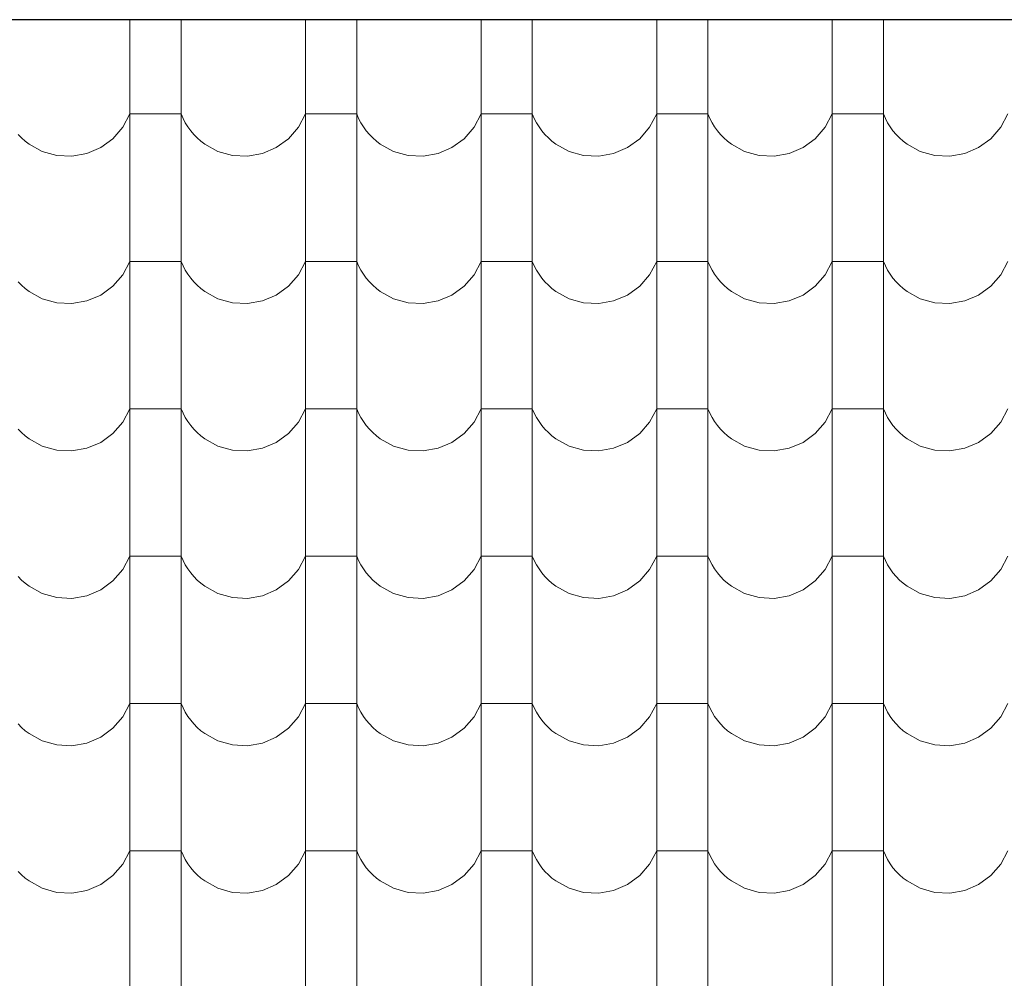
# Model space of a CAD drawing. Header units: millimetres. Extents: x -29624 to 9939, y -6894 to 6495.
# Tile 96 of 243: x -7378 to -7192, y -5248 to -5067. Entities that reach past the tile are written whole.
import ezdxf

# ---------------------------------------------------------------- set-up
doc = ezdxf.new("R2010")
doc.units = ezdxf.units.MM
doc.header["$MEASUREMENT"] = 0
doc.layers.add('810-G Ogólne', color=7, linetype='Continuous')
doc.layers.add('990-D Import IFC', color=7, linetype='Continuous')

# ---------------------------------------------------------------- blocks, each defined once
blk = doc.blocks.new('*X1830', base_point=(515069.4, 47309.9))
at = {"layer": '990-D Import IFC', "color": 251, "linetype": 'Continuous', "lineweight": 13, "true_color": 0x6a6a6a}
for p, q in [((527231.4, -38491), (527231.4, -38560.1)), ((527327.5, -38491), (527327.5, -38560.1)), ((527561.4, -38491), (527561.4, -38560.1)), ((527657.5, -38491), (527657.5, -38560.1)), ((527891.4, -38491), (527891.4, -38560.1)), ((527987.5, -38491), (527987.5, -38560.1)), ((528221.4, -38491), (528221.4, -38560.1)), ((528317.5, -38491), (528317.5, -38560.1)), ((528551.4, -38491), (528551.4, -38560.1)), ((528647.5, -38491), (528647.5, -38560.1)), ((527231.4, -38560.1), (527231.4, -38837.1)), ((527327.5, -38560.1), (527327.5, -38837.1)), ((527561.4, -38560.1), (527561.4, -38837.1)), ((527657.5, -38560.1), (527657.5, -38837.1)), ((527891.4, -38560.1), (527891.4, -38837.1)), ((527987.5, -38560.1), (527987.5, -38837.1)), ((528221.4, -38560.1), (528221.4, -38837.1)), ((528317.5, -38560.1), (528317.5, -38837.1)), ((528551.4, -38560.1), (528551.4, -38837.1)), ((528647.5, -38560.1), (528647.5, -38837.1)), ((527218.1, -38693.2), (527231.4, -38668.2)), ((527279.4, -38668.2), (527231.4, -38668.2)), ((527327.5, -38668.2), (527279.4, -38668.2)), ((527327.5, -38668.2), (527331.1, -38676.5)), ((527548.1, -38693.2), (527561.4, -38668.2)), ((527609.4, -38668.2), (527561.4, -38668.2)), ((527657.5, -38668.2), (527609.4, -38668.2)), ((527657.5, -38668.2), (527661.1, -38676.5)), ((527878.1, -38693.2), (527891.4, -38668.2)), ((527939.4, -38668.2), (527891.4, -38668.2)), ((527987.5, -38668.2), (527939.4, -38668.2)), ((527987.5, -38668.2), (527991.1, -38676.5)), ((528208.1, -38693.2), (528221.4, -38668.2)), ((528269.4, -38668.2), (528221.4, -38668.2)), ((528317.5, -38668.2), (528269.4, -38668.2)), ((528317.5, -38668.2), (528321.1, -38676.5)), ((528538.1, -38693.2), (528551.4, -38668.2)), ((528599.4, -38668.2), (528551.4, -38668.2)), ((528647.5, -38668.2), (528599.4, -38668.2)), ((528647.5, -38668.2), (528651.1, -38676.5)), ((528868.1, -38693.2), (528881.4, -38668.2)), ((527199.4, -38714.7), (527218.1, -38693.2)), ((527331.1, -38676.5), (527335.4, -38684.6)), ((527335.4, -38684.6), (527340.2, -38692.3)), ((527340.2, -38692.3), (527345.5, -38699.7)), ((527529.4, -38714.7), (527548.1, -38693.2)), ((527661.1, -38676.5), (527665.4, -38684.6)), ((527665.4, -38684.6), (527670.2, -38692.3)), ((527670.2, -38692.3), (527675.5, -38699.7)), ((527859.4, -38714.7), (527878.1, -38693.2)), ((527991.1, -38676.5), (527995.4, -38684.6)), ((527995.4, -38684.6), (528000.2, -38692.3)), ((528000.2, -38692.3), (528005.5, -38699.7)), ((528189.4, -38714.7), (528208.1, -38693.2)), ((528321.1, -38676.5), (528325.4, -38684.6)), ((528325.4, -38684.6), (528330.2, -38692.3)), ((528330.2, -38692.3), (528335.5, -38699.7)), ((528519.4, -38714.7), (528538.1, -38693.2)), ((528651.1, -38676.5), (528655.4, -38684.6)), ((528655.4, -38684.6), (528660.2, -38692.3)), ((528660.2, -38692.3), (528665.5, -38699.7)), ((528849.4, -38714.7), (528868.1, -38693.2)), ((527021.4, -38706.6), (527027.8, -38713.1)), ((527027.8, -38713.1), (527034.6, -38719.2)), ((527345.5, -38699.7), (527351.4, -38706.6)), ((527351.4, -38706.6), (527357.8, -38713.1)), ((527357.8, -38713.1), (527364.6, -38719.2)), ((527675.5, -38699.7), (527681.4, -38706.6)), ((527681.4, -38706.6), (527687.8, -38713.1)), ((527687.8, -38713.1), (527694.6, -38719.2)), ((528005.5, -38699.7), (528011.4, -38706.6)), ((528011.4, -38706.6), (528017.8, -38713.1)), ((528017.8, -38713.1), (528024.6, -38719.2)), ((528335.5, -38699.7), (528341.4, -38706.6)), ((528341.4, -38706.6), (528347.8, -38713.1)), ((528347.8, -38713.1), (528354.6, -38719.2)), ((528665.5, -38699.7), (528671.4, -38706.6)), ((528671.4, -38706.6), (528677.8, -38713.1)), ((528677.8, -38713.1), (528684.6, -38719.2)), ((527034.6, -38719.2), (527041.9, -38724.7)), ((527041.9, -38724.7), (527066.7, -38738.4)), ((527150.4, -38742.5), (527176.5, -38731.4)), ((527176.5, -38731.4), (527199.4, -38714.7)), ((527364.6, -38719.2), (527371.9, -38724.7)), ((527371.9, -38724.7), (527396.7, -38738.4)), ((527480.4, -38742.5), (527506.5, -38731.4)), ((527506.5, -38731.4), (527529.4, -38714.7)), ((527694.6, -38719.2), (527701.9, -38724.7)), ((527701.9, -38724.7), (527726.7, -38738.4)), ((527810.4, -38742.5), (527836.5, -38731.4)), ((527836.5, -38731.4), (527859.4, -38714.7)), ((528024.6, -38719.2), (528031.9, -38724.7)), ((528031.9, -38724.7), (528056.7, -38738.4)), ((528140.4, -38742.5), (528166.5, -38731.4)), ((528166.5, -38731.4), (528189.4, -38714.7)), ((528354.6, -38719.2), (528361.9, -38724.7)), ((528361.9, -38724.7), (528386.7, -38738.4)), ((528470.4, -38742.5), (528496.5, -38731.4)), ((528496.5, -38731.4), (528519.4, -38714.7)), ((528684.6, -38719.2), (528691.9, -38724.7)), ((528691.9, -38724.7), (528716.7, -38738.4)), ((528800.4, -38742.5), (528826.5, -38731.4)), ((528826.5, -38731.4), (528849.4, -38714.7)), ((527066.7, -38738.4), (527094.1, -38746.1)), ((527094.1, -38746.1), (527122.4, -38747.5)), ((527122.4, -38747.5), (527150.4, -38742.5)), ((527396.7, -38738.4), (527424.1, -38746.1)), ((527424.1, -38746.1), (527452.4, -38747.5)), ((527452.4, -38747.5), (527480.4, -38742.5)), ((527726.7, -38738.4), (527754.1, -38746.1)), ((527754.1, -38746.1), (527782.4, -38747.5)), ((527782.4, -38747.5), (527810.4, -38742.5)), ((528056.7, -38738.4), (528084.1, -38746.1)), ((528084.1, -38746.1), (528112.4, -38747.5)), ((528112.4, -38747.5), (528140.4, -38742.5)), ((528386.7, -38738.4), (528414.1, -38746.1)), ((528414.1, -38746.1), (528442.4, -38747.5)), ((528442.4, -38747.5), (528470.4, -38742.5)), ((528716.7, -38738.4), (528744.1, -38746.1)), ((528744.1, -38746.1), (528772.4, -38747.5)), ((528772.4, -38747.5), (528800.4, -38742.5)), ((527231.4, -38837.1), (527231.4, -39114.1)), ((527327.5, -38837.1), (527327.5, -39114.1)), ((527561.4, -38837.1), (527561.4, -39114.1)), ((527657.5, -38837.1), (527657.5, -39114.1)), ((527891.4, -38837.1), (527891.4, -39114.1)), ((527987.5, -38837.1), (527987.5, -39114.1)), ((528221.4, -38837.1), (528221.4, -39114.1)), ((528317.5, -38837.1), (528317.5, -39114.1)), ((528551.4, -38837.1), (528551.4, -39114.1)), ((528647.5, -38837.1), (528647.5, -39114.1)), ((527218.1, -38970.2), (527231.4, -38945.2)), ((527279.4, -38945.2), (527231.4, -38945.2)), ((527327.5, -38945.2), (527279.4, -38945.2)), ((527327.5, -38945.2), (527331.1, -38953.5)), ((527331.1, -38953.5), (527335.4, -38961.6)), ((527548.1, -38970.2), (527561.4, -38945.2)), ((527609.4, -38945.2), (527561.4, -38945.2)), ((527657.5, -38945.2), (527609.4, -38945.2)), ((527657.5, -38945.2), (527661.1, -38953.5)), ((527661.1, -38953.5), (527665.4, -38961.6)), ((527878.1, -38970.2), (527891.4, -38945.2)), ((527939.4, -38945.2), (527891.4, -38945.2)), ((527987.5, -38945.2), (527939.4, -38945.2)), ((527987.5, -38945.2), (527991.1, -38953.5)), ((527991.1, -38953.5), (527995.4, -38961.6)), ((528208.1, -38970.2), (528221.4, -38945.2)), ((528269.4, -38945.2), (528221.4, -38945.2)), ((528317.5, -38945.2), (528269.4, -38945.2)), ((528317.5, -38945.2), (528321.1, -38953.5)), ((528321.1, -38953.5), (528325.4, -38961.6)), ((528538.1, -38970.2), (528551.4, -38945.2)), ((528599.4, -38945.2), (528551.4, -38945.2)), ((528647.5, -38945.2), (528599.4, -38945.2)), ((528647.5, -38945.2), (528651.1, -38953.5)), ((528651.1, -38953.5), (528655.4, -38961.6)), ((528868.1, -38970.2), (528881.4, -38945.2)), ((527199.4, -38991.7), (527218.1, -38970.2)), ((527335.4, -38961.6), (527340.2, -38969.3)), ((527340.2, -38969.3), (527345.5, -38976.7)), ((527529.4, -38991.7), (527548.1, -38970.2)), ((527665.4, -38961.6), (527670.2, -38969.3)), ((527670.2, -38969.3), (527675.5, -38976.7)), ((527859.4, -38991.7), (527878.1, -38970.2)), ((527995.4, -38961.6), (528000.2, -38969.3)), ((528000.2, -38969.3), (528005.5, -38976.7)), ((528189.4, -38991.7), (528208.1, -38970.2)), ((528325.4, -38961.6), (528330.2, -38969.3)), ((528330.2, -38969.3), (528335.5, -38976.7)), ((528519.4, -38991.7), (528538.1, -38970.2)), ((528655.4, -38961.6), (528660.2, -38969.3)), ((528660.2, -38969.3), (528665.5, -38976.7)), ((528849.4, -38991.7), (528868.1, -38970.2)), ((527021.4, -38983.6), (527027.8, -38990.1)), ((527027.8, -38990.1), (527034.6, -38996.2)), ((527345.5, -38976.7), (527351.4, -38983.6)), ((527351.4, -38983.6), (527357.8, -38990.1)), ((527357.8, -38990.1), (527364.6, -38996.2)), ((527675.5, -38976.7), (527681.4, -38983.6)), ((527681.4, -38983.6), (527687.8, -38990.1)), ((527687.8, -38990.1), (527694.6, -38996.2)), ((528005.5, -38976.7), (528011.4, -38983.6)), ((528011.4, -38983.6), (528017.8, -38990.1)), ((528017.8, -38990.1), (528024.6, -38996.2)), ((528335.5, -38976.7), (528341.4, -38983.6)), ((528341.4, -38983.6), (528347.8, -38990.1)), ((528347.8, -38990.1), (528354.6, -38996.2)), ((528665.5, -38976.7), (528671.4, -38983.6)), ((528671.4, -38983.6), (528677.8, -38990.1)), ((528677.8, -38990.1), (528684.6, -38996.2)), ((527034.6, -38996.2), (527041.9, -39001.7)), ((527041.9, -39001.7), (527066.7, -39015.4)), ((527150.4, -39019.5), (527176.5, -39008.4)), ((527176.5, -39008.4), (527199.4, -38991.7)), ((527364.6, -38996.2), (527371.9, -39001.7)), ((527371.9, -39001.7), (527396.7, -39015.4)), ((527480.4, -39019.5), (527506.5, -39008.4)), ((527506.5, -39008.4), (527529.4, -38991.7)), ((527694.6, -38996.2), (527701.9, -39001.7)), ((527701.9, -39001.7), (527726.7, -39015.4)), ((527810.4, -39019.5), (527836.5, -39008.4)), ((527836.5, -39008.4), (527859.4, -38991.7)), ((528024.6, -38996.2), (528031.9, -39001.7)), ((528031.9, -39001.7), (528056.7, -39015.4)), ((528140.4, -39019.5), (528166.5, -39008.4)), ((528166.5, -39008.4), (528189.4, -38991.7)), ((528354.6, -38996.2), (528361.9, -39001.7)), ((528361.9, -39001.7), (528386.7, -39015.4)), ((528470.4, -39019.5), (528496.5, -39008.4)), ((528496.5, -39008.4), (528519.4, -38991.7)), ((528684.6, -38996.2), (528691.9, -39001.7)), ((528691.9, -39001.7), (528716.7, -39015.4)), ((528800.4, -39019.5), (528826.5, -39008.4)), ((528826.5, -39008.4), (528849.4, -38991.7)), ((527066.7, -39015.4), (527094.1, -39023.1)), ((527094.1, -39023.1), (527122.4, -39024.5)), ((527122.4, -39024.5), (527150.4, -39019.5)), ((527396.7, -39015.4), (527424.1, -39023.1)), ((527424.1, -39023.1), (527452.4, -39024.5)), ((527452.4, -39024.5), (527480.4, -39019.5)), ((527726.7, -39015.4), (527754.1, -39023.1)), ((527754.1, -39023.1), (527782.4, -39024.5)), ((527782.4, -39024.5), (527810.4, -39019.5)), ((528056.7, -39015.4), (528084.1, -39023.1)), ((528084.1, -39023.1), (528112.4, -39024.5)), ((528112.4, -39024.5), (528140.4, -39019.5)), ((528386.7, -39015.4), (528414.1, -39023.1)), ((528414.1, -39023.1), (528442.4, -39024.5)), ((528442.4, -39024.5), (528470.4, -39019.5)), ((528716.7, -39015.4), (528744.1, -39023.1)), ((528744.1, -39023.1), (528772.4, -39024.5)), ((528772.4, -39024.5), (528800.4, -39019.5)), ((527231.4, -39114.1), (527231.4, -39391.1)), ((527327.5, -39114.1), (527327.5, -39391.1)), ((527561.4, -39114.1), (527561.4, -39391.1)), ((527657.5, -39114.1), (527657.5, -39391.1)), ((527891.4, -39114.1), (527891.4, -39391.1)), ((527987.5, -39114.1), (527987.5, -39391.1)), ((528221.4, -39114.1), (528221.4, -39391.1)), ((528317.5, -39114.1), (528317.5, -39391.1)), ((528551.4, -39114.1), (528551.4, -39391.1)), ((528647.5, -39114.1), (528647.5, -39391.1)), ((527218.1, -39247.2), (527231.4, -39222.2)), ((527279.4, -39222.2), (527231.4, -39222.2)), ((527327.5, -39222.2), (527279.4, -39222.2)), ((527327.5, -39222.2), (527331.1, -39230.5)), ((527331.1, -39230.5), (527335.4, -39238.6)), ((527548.1, -39247.2), (527561.4, -39222.2)), ((527609.4, -39222.2), (527561.4, -39222.2)), ((527657.5, -39222.2), (527609.4, -39222.2)), ((527657.5, -39222.2), (527661.1, -39230.5)), ((527661.1, -39230.5), (527665.4, -39238.6)), ((527878.1, -39247.2), (527891.4, -39222.2)), ((527939.4, -39222.2), (527891.4, -39222.2)), ((527987.5, -39222.2), (527939.4, -39222.2)), ((527987.5, -39222.2), (527991.1, -39230.5)), ((527991.1, -39230.5), (527995.4, -39238.6)), ((528208.1, -39247.2), (528221.4, -39222.2)), ((528269.4, -39222.2), (528221.4, -39222.2)), ((528317.5, -39222.2), (528269.4, -39222.2)), ((528317.5, -39222.2), (528321.1, -39230.5)), ((528321.1, -39230.5), (528325.4, -39238.6)), ((528538.1, -39247.2), (528551.4, -39222.2)), ((528599.4, -39222.2), (528551.4, -39222.2)), ((528647.5, -39222.2), (528599.4, -39222.2)), ((528647.5, -39222.2), (528651.1, -39230.5)), ((528651.1, -39230.5), (528655.4, -39238.6)), ((528868.1, -39247.2), (528881.4, -39222.2)), ((527199.4, -39268.7), (527218.1, -39247.2)), ((527335.4, -39238.6), (527340.2, -39246.3)), ((527340.2, -39246.3), (527345.5, -39253.7)), ((527529.4, -39268.7), (527548.1, -39247.2)), ((527665.4, -39238.6), (527670.2, -39246.3)), ((527670.2, -39246.3), (527675.5, -39253.7)), ((527859.4, -39268.7), (527878.1, -39247.2)), ((527995.4, -39238.6), (528000.2, -39246.3)), ((528000.2, -39246.3), (528005.5, -39253.7)), ((528189.4, -39268.7), (528208.1, -39247.2)), ((528325.4, -39238.6), (528330.2, -39246.3)), ((528330.2, -39246.3), (528335.5, -39253.7)), ((528519.4, -39268.7), (528538.1, -39247.2)), ((528655.4, -39238.6), (528660.2, -39246.3)), ((528660.2, -39246.3), (528665.5, -39253.7)), ((528849.4, -39268.7), (528868.1, -39247.2)), ((527021.4, -39260.6), (527027.8, -39267.1)), ((527027.8, -39267.1), (527034.6, -39273.2)), ((527345.5, -39253.7), (527351.4, -39260.6)), ((527351.4, -39260.6), (527357.8, -39267.1)), ((527357.8, -39267.1), (527364.6, -39273.2)), ((527675.5, -39253.7), (527681.4, -39260.6)), ((527681.4, -39260.6), (527687.8, -39267.1)), ((527687.8, -39267.1), (527694.6, -39273.2)), ((528005.5, -39253.7), (528011.4, -39260.6)), ((528011.4, -39260.6), (528017.8, -39267.1)), ((528017.8, -39267.1), (528024.6, -39273.2)), ((528335.5, -39253.7), (528341.4, -39260.6)), ((528341.4, -39260.6), (528347.8, -39267.1)), ((528347.8, -39267.1), (528354.6, -39273.2)), ((528665.5, -39253.7), (528671.4, -39260.6)), ((528671.4, -39260.6), (528677.8, -39267.1)), ((528677.8, -39267.1), (528684.6, -39273.2)), ((527034.6, -39273.2), (527041.9, -39278.7)), ((527041.9, -39278.7), (527066.7, -39292.4)), ((527150.4, -39296.5), (527176.5, -39285.4)), ((527176.5, -39285.4), (527199.4, -39268.7)), ((527364.6, -39273.2), (527371.9, -39278.7)), ((527371.9, -39278.7), (527396.7, -39292.4)), ((527480.4, -39296.5), (527506.5, -39285.4)), ((527506.5, -39285.4), (527529.4, -39268.7)), ((527694.6, -39273.2), (527701.9, -39278.7)), ((527701.9, -39278.7), (527726.7, -39292.4)), ((527810.4, -39296.5), (527836.5, -39285.4)), ((527836.5, -39285.4), (527859.4, -39268.7)), ((528024.6, -39273.2), (528031.9, -39278.7)), ((528031.9, -39278.7), (528056.7, -39292.4)), ((528140.4, -39296.5), (528166.5, -39285.4)), ((528166.5, -39285.4), (528189.4, -39268.7)), ((528354.6, -39273.2), (528361.9, -39278.7)), ((528361.9, -39278.7), (528386.7, -39292.4)), ((528470.4, -39296.5), (528496.5, -39285.4)), ((528496.5, -39285.4), (528519.4, -39268.7)), ((528684.6, -39273.2), (528691.9, -39278.7)), ((528691.9, -39278.7), (528716.7, -39292.4)), ((528800.4, -39296.5), (528826.5, -39285.4)), ((528826.5, -39285.4), (528849.4, -39268.7)), ((527066.7, -39292.4), (527094.1, -39300.1)), ((527094.1, -39300.1), (527122.4, -39301.5)), ((527122.4, -39301.5), (527150.4, -39296.5)), ((527396.7, -39292.4), (527424.1, -39300.1)), ((527424.1, -39300.1), (527452.4, -39301.5)), ((527452.4, -39301.5), (527480.4, -39296.5)), ((527726.7, -39292.4), (527754.1, -39300.1)), ((527754.1, -39300.1), (527782.4, -39301.5)), ((527782.4, -39301.5), (527810.4, -39296.5)), ((528056.7, -39292.4), (528084.1, -39300.1)), ((528084.1, -39300.1), (528112.4, -39301.5)), ((528112.4, -39301.5), (528140.4, -39296.5)), ((528386.7, -39292.4), (528414.1, -39300.1)), ((528414.1, -39300.1), (528442.4, -39301.5)), ((528442.4, -39301.5), (528470.4, -39296.5)), ((528716.7, -39292.4), (528744.1, -39300.1)), ((528744.1, -39300.1), (528772.4, -39301.5)), ((528772.4, -39301.5), (528800.4, -39296.5)), ((527231.4, -39391.1), (527231.4, -39668.1)), ((527327.5, -39391.1), (527327.5, -39668.1)), ((527561.4, -39391.1), (527561.4, -39668.1)), ((527657.5, -39391.1), (527657.5, -39668.1)), ((527891.4, -39391.1), (527891.4, -39668.1)), ((527987.5, -39391.1), (527987.5, -39668.1)), ((528221.4, -39391.1), (528221.4, -39668.1)), ((528317.5, -39391.1), (528317.5, -39668.1)), ((528551.4, -39391.1), (528551.4, -39668.1)), ((528647.5, -39391.1), (528647.5, -39668.1)), ((527218.1, -39524.2), (527231.4, -39499.2)), ((527279.4, -39499.2), (527231.4, -39499.2)), ((527327.5, -39499.2), (527279.4, -39499.2)), ((527327.5, -39499.2), (527331.1, -39507.5)), ((527331.1, -39507.5), (527335.4, -39515.6)), ((527548.1, -39524.2), (527561.4, -39499.2)), ((527609.4, -39499.2), (527561.4, -39499.2)), ((527657.5, -39499.2), (527609.4, -39499.2)), ((527657.5, -39499.2), (527661.1, -39507.5)), ((527661.1, -39507.5), (527665.4, -39515.6)), ((527878.1, -39524.2), (527891.4, -39499.2)), ((527939.4, -39499.2), (527891.4, -39499.2)), ((527987.5, -39499.2), (527939.4, -39499.2)), ((527987.5, -39499.2), (527991.1, -39507.5)), ((527991.1, -39507.5), (527995.4, -39515.6)), ((528208.1, -39524.2), (528221.4, -39499.2)), ((528269.4, -39499.2), (528221.4, -39499.2)), ((528317.5, -39499.2), (528269.4, -39499.2)), ((528317.5, -39499.2), (528321.1, -39507.5)), ((528321.1, -39507.5), (528325.4, -39515.6)), ((528538.1, -39524.2), (528551.4, -39499.2)), ((528599.4, -39499.2), (528551.4, -39499.2)), ((528647.5, -39499.2), (528599.4, -39499.2)), ((528647.5, -39499.2), (528651.1, -39507.5)), ((528651.1, -39507.5), (528655.4, -39515.6)), ((528868.1, -39524.2), (528881.4, -39499.2)), ((527199.4, -39545.7), (527218.1, -39524.2)), ((527335.4, -39515.6), (527340.2, -39523.3)), ((527340.2, -39523.3), (527345.5, -39530.7)), ((527529.4, -39545.7), (527548.1, -39524.2)), ((527665.4, -39515.6), (527670.2, -39523.3)), ((527670.2, -39523.3), (527675.5, -39530.7)), ((527859.4, -39545.7), (527878.1, -39524.2)), ((527995.4, -39515.6), (528000.2, -39523.3)), ((528000.2, -39523.3), (528005.5, -39530.7)), ((528189.4, -39545.7), (528208.1, -39524.2)), ((528325.4, -39515.6), (528330.2, -39523.3)), ((528330.2, -39523.3), (528335.5, -39530.7)), ((528519.4, -39545.7), (528538.1, -39524.2)), ((528655.4, -39515.6), (528660.2, -39523.3)), ((528660.2, -39523.3), (528665.5, -39530.7)), ((528849.4, -39545.7), (528868.1, -39524.2)), ((527021.4, -39537.6), (527027.8, -39544.1)), ((527027.8, -39544.1), (527034.6, -39550.2)), ((527176.5, -39562.4), (527199.4, -39545.7)), ((527345.5, -39530.7), (527351.4, -39537.6)), ((527351.4, -39537.6), (527357.8, -39544.1)), ((527357.8, -39544.1), (527364.6, -39550.2)), ((527506.5, -39562.4), (527529.4, -39545.7)), ((527675.5, -39530.7), (527681.4, -39537.6)), ((527681.4, -39537.6), (527687.8, -39544.1)), ((527687.8, -39544.1), (527694.6, -39550.2)), ((527836.5, -39562.4), (527859.4, -39545.7)), ((528005.5, -39530.7), (528011.4, -39537.6)), ((528011.4, -39537.6), (528017.8, -39544.1)), ((528017.8, -39544.1), (528024.6, -39550.2)), ((528166.5, -39562.4), (528189.4, -39545.7)), ((528335.5, -39530.7), (528341.4, -39537.6)), ((528341.4, -39537.6), (528347.8, -39544.1)), ((528347.8, -39544.1), (528354.6, -39550.2)), ((528496.5, -39562.4), (528519.4, -39545.7)), ((528665.5, -39530.7), (528671.4, -39537.6)), ((528671.4, -39537.6), (528677.8, -39544.1)), ((528677.8, -39544.1), (528684.6, -39550.2)), ((528826.5, -39562.4), (528849.4, -39545.7)), ((527034.6, -39550.2), (527041.9, -39555.7)), ((527041.9, -39555.7), (527066.7, -39569.4)), ((527150.4, -39573.5), (527176.5, -39562.4)), ((527364.6, -39550.2), (527371.9, -39555.7)), ((527371.9, -39555.7), (527396.7, -39569.4)), ((527480.4, -39573.5), (527506.5, -39562.4)), ((527694.6, -39550.2), (527701.9, -39555.7)), ((527701.9, -39555.7), (527726.7, -39569.4)), ((527810.4, -39573.5), (527836.5, -39562.4)), ((528024.6, -39550.2), (528031.9, -39555.7)), ((528031.9, -39555.7), (528056.7, -39569.4)), ((528140.4, -39573.5), (528166.5, -39562.4)), ((528354.6, -39550.2), (528361.9, -39555.7)), ((528361.9, -39555.7), (528386.7, -39569.4)), ((528470.4, -39573.5), (528496.5, -39562.4)), ((528684.6, -39550.2), (528691.9, -39555.7)), ((528691.9, -39555.7), (528716.7, -39569.4)), ((528800.4, -39573.5), (528826.5, -39562.4)), ((527066.7, -39569.4), (527094.1, -39577.1)), ((527094.1, -39577.1), (527122.4, -39578.5)), ((527122.4, -39578.5), (527150.4, -39573.5)), ((527396.7, -39569.4), (527424.1, -39577.1)), ((527424.1, -39577.1), (527452.4, -39578.5)), ((527452.4, -39578.5), (527480.4, -39573.5)), ((527726.7, -39569.4), (527754.1, -39577.1)), ((527754.1, -39577.1), (527782.4, -39578.5)), ((527782.4, -39578.5), (527810.4, -39573.5)), ((528056.7, -39569.4), (528084.1, -39577.1)), ((528084.1, -39577.1), (528112.4, -39578.5)), ((528112.4, -39578.5), (528140.4, -39573.5)), ((528386.7, -39569.4), (528414.1, -39577.1)), ((528414.1, -39577.1), (528442.4, -39578.5)), ((528442.4, -39578.5), (528470.4, -39573.5)), ((528716.7, -39569.4), (528744.1, -39577.1)), ((528744.1, -39577.1), (528772.4, -39578.5)), ((528772.4, -39578.5), (528800.4, -39573.5)), ((527231.4, -39668.1), (527231.4, -39945.1)), ((527327.5, -39668.1), (527327.5, -39945.1)), ((527561.4, -39668.1), (527561.4, -39945.1)), ((527657.5, -39668.1), (527657.5, -39945.1)), ((527891.4, -39668.1), (527891.4, -39945.1)), ((527987.5, -39668.1), (527987.5, -39945.1)), ((528221.4, -39668.1), (528221.4, -39945.1)), ((528317.5, -39668.1), (528317.5, -39945.1)), ((528551.4, -39668.1), (528551.4, -39945.1)), ((528647.5, -39668.1), (528647.5, -39945.1)), ((527218.1, -39801.2), (527231.4, -39776.2)), ((527279.4, -39776.2), (527231.4, -39776.2)), ((527327.5, -39776.2), (527279.4, -39776.2)), ((527327.5, -39776.2), (527331.1, -39784.5)), ((527331.1, -39784.5), (527335.4, -39792.6)), ((527548.1, -39801.2), (527561.4, -39776.2)), ((527609.4, -39776.2), (527561.4, -39776.2)), ((527657.5, -39776.2), (527609.4, -39776.2)), ((527657.5, -39776.2), (527661.1, -39784.5)), ((527661.1, -39784.5), (527665.4, -39792.6)), ((527878.1, -39801.2), (527891.4, -39776.2)), ((527939.4, -39776.2), (527891.4, -39776.2)), ((527987.5, -39776.2), (527939.4, -39776.2)), ((527987.5, -39776.2), (527991.1, -39784.5)), ((527991.1, -39784.5), (527995.4, -39792.6)), ((528208.1, -39801.2), (528221.4, -39776.2)), ((528269.4, -39776.2), (528221.4, -39776.2)), ((528317.5, -39776.2), (528269.4, -39776.2)), ((528317.5, -39776.2), (528321.1, -39784.5)), ((528321.1, -39784.5), (528325.4, -39792.6)), ((528538.1, -39801.2), (528551.4, -39776.2)), ((528599.4, -39776.2), (528551.4, -39776.2)), ((528647.5, -39776.2), (528599.4, -39776.2)), ((528647.5, -39776.2), (528651.1, -39784.5)), ((528651.1, -39784.5), (528655.4, -39792.6)), ((528868.1, -39801.2), (528881.4, -39776.2)), ((527199.4, -39822.7), (527218.1, -39801.2)), ((527335.4, -39792.6), (527340.2, -39800.3)), ((527340.2, -39800.3), (527345.5, -39807.7)), ((527529.4, -39822.7), (527548.1, -39801.2)), ((527665.4, -39792.6), (527670.2, -39800.3)), ((527670.2, -39800.3), (527675.5, -39807.7)), ((527859.4, -39822.7), (527878.1, -39801.2)), ((527995.4, -39792.6), (528000.2, -39800.3)), ((528000.2, -39800.3), (528005.5, -39807.7)), ((528189.4, -39822.7), (528208.1, -39801.2)), ((528325.4, -39792.6), (528330.2, -39800.3)), ((528330.2, -39800.3), (528335.5, -39807.7)), ((528519.4, -39822.7), (528538.1, -39801.2)), ((528655.4, -39792.6), (528660.2, -39800.3)), ((528660.2, -39800.3), (528665.5, -39807.7)), ((528849.4, -39822.7), (528868.1, -39801.2)), ((527021.4, -39814.6), (527027.8, -39821.1)), ((527027.8, -39821.1), (527034.6, -39827.2)), ((527176.5, -39839.4), (527199.4, -39822.7)), ((527345.5, -39807.7), (527351.4, -39814.6)), ((527351.4, -39814.6), (527357.8, -39821.1)), ((527357.8, -39821.1), (527364.6, -39827.2)), ((527506.5, -39839.4), (527529.4, -39822.7)), ((527675.5, -39807.7), (527681.4, -39814.6)), ((527681.4, -39814.6), (527687.8, -39821.1)), ((527687.8, -39821.1), (527694.6, -39827.2)), ((527836.5, -39839.4), (527859.4, -39822.7)), ((528005.5, -39807.7), (528011.4, -39814.6)), ((528011.4, -39814.6), (528017.8, -39821.1)), ((528017.8, -39821.1), (528024.6, -39827.2)), ((528166.5, -39839.4), (528189.4, -39822.7)), ((528335.5, -39807.7), (528341.4, -39814.6)), ((528341.4, -39814.6), (528347.8, -39821.1)), ((528347.8, -39821.1), (528354.6, -39827.2)), ((528496.5, -39839.4), (528519.4, -39822.7)), ((528665.5, -39807.7), (528671.4, -39814.6)), ((528671.4, -39814.6), (528677.8, -39821.1)), ((528677.8, -39821.1), (528684.6, -39827.2)), ((528826.5, -39839.4), (528849.4, -39822.7)), ((527034.6, -39827.2), (527041.9, -39832.7)), ((527041.9, -39832.7), (527066.7, -39846.4)), ((527150.4, -39850.5), (527176.5, -39839.4)), ((527364.6, -39827.2), (527371.9, -39832.7)), ((527371.9, -39832.7), (527396.7, -39846.4)), ((527480.4, -39850.5), (527506.5, -39839.4)), ((527694.6, -39827.2), (527701.9, -39832.7)), ((527701.9, -39832.7), (527726.7, -39846.4)), ((527810.4, -39850.5), (527836.5, -39839.4)), ((528024.6, -39827.2), (528031.9, -39832.7)), ((528031.9, -39832.7), (528056.7, -39846.4)), ((528140.4, -39850.5), (528166.5, -39839.4)), ((528354.6, -39827.2), (528361.9, -39832.7)), ((528361.9, -39832.7), (528386.7, -39846.4)), ((528470.4, -39850.5), (528496.5, -39839.4)), ((528684.6, -39827.2), (528691.9, -39832.7)), ((528691.9, -39832.7), (528716.7, -39846.4)), ((528800.4, -39850.5), (528826.5, -39839.4)), ((527066.7, -39846.4), (527094.1, -39854.1)), ((527094.1, -39854.1), (527122.4, -39855.5)), ((527122.4, -39855.5), (527150.4, -39850.5)), ((527396.7, -39846.4), (527424.1, -39854.1)), ((527424.1, -39854.1), (527452.4, -39855.5)), ((527452.4, -39855.5), (527480.4, -39850.5)), ((527726.7, -39846.4), (527754.1, -39854.1)), ((527754.1, -39854.1), (527782.4, -39855.5)), ((527782.4, -39855.5), (527810.4, -39850.5)), ((528056.7, -39846.4), (528084.1, -39854.1)), ((528084.1, -39854.1), (528112.4, -39855.5)), ((528112.4, -39855.5), (528140.4, -39850.5)), ((528386.7, -39846.4), (528414.1, -39854.1)), ((528414.1, -39854.1), (528442.4, -39855.5)), ((528442.4, -39855.5), (528470.4, -39850.5)), ((528716.7, -39846.4), (528744.1, -39854.1)), ((528744.1, -39854.1), (528772.4, -39855.5)), ((528772.4, -39855.5), (528800.4, -39850.5)), ((527231.4, -39945.1), (527231.4, -40222.1)), ((527327.5, -39945.1), (527327.5, -40222.1)), ((527561.4, -39945.1), (527561.4, -40222.1)), ((527657.5, -39945.1), (527657.5, -40222.1)), ((527891.4, -39945.1), (527891.4, -40222.1)), ((527987.5, -39945.1), (527987.5, -40222.1)), ((528221.4, -39945.1), (528221.4, -40222.1)), ((528317.5, -39945.1), (528317.5, -40222.1)), ((528551.4, -39945.1), (528551.4, -40222.1)), ((528647.5, -39945.1), (528647.5, -40222.1)), ((527218.1, -40078.2), (527231.4, -40053.2)), ((527279.4, -40053.2), (527231.4, -40053.2)), ((527327.5, -40053.2), (527279.4, -40053.2)), ((527327.5, -40053.2), (527331.1, -40061.5)), ((527331.1, -40061.5), (527335.4, -40069.6)), ((527548.1, -40078.2), (527561.4, -40053.2)), ((527609.4, -40053.2), (527561.4, -40053.2)), ((527657.5, -40053.2), (527609.4, -40053.2)), ((527657.5, -40053.2), (527661.1, -40061.5)), ((527661.1, -40061.5), (527665.4, -40069.6)), ((527878.1, -40078.2), (527891.4, -40053.2)), ((527939.4, -40053.2), (527891.4, -40053.2)), ((527987.5, -40053.2), (527939.4, -40053.2)), ((527987.5, -40053.2), (527991.1, -40061.5)), ((527991.1, -40061.5), (527995.4, -40069.6)), ((528208.1, -40078.2), (528221.4, -40053.2)), ((528269.4, -40053.2), (528221.4, -40053.2)), ((528317.5, -40053.2), (528269.4, -40053.2)), ((528317.5, -40053.2), (528321.1, -40061.5)), ((528321.1, -40061.5), (528325.4, -40069.6)), ((528538.1, -40078.2), (528551.4, -40053.2)), ((528599.4, -40053.2), (528551.4, -40053.2)), ((528647.5, -40053.2), (528599.4, -40053.2)), ((528647.5, -40053.2), (528651.1, -40061.5)), ((528651.1, -40061.5), (528655.4, -40069.6)), ((528868.1, -40078.2), (528881.4, -40053.2)), ((527199.4, -40099.7), (527218.1, -40078.2)), ((527335.4, -40069.6), (527340.2, -40077.3)), ((527340.2, -40077.3), (527345.5, -40084.7)), ((527529.4, -40099.7), (527548.1, -40078.2)), ((527665.4, -40069.6), (527670.2, -40077.3)), ((527670.2, -40077.3), (527675.5, -40084.7)), ((527859.4, -40099.7), (527878.1, -40078.2)), ((527995.4, -40069.6), (528000.2, -40077.3)), ((528000.2, -40077.3), (528005.5, -40084.7)), ((528189.4, -40099.7), (528208.1, -40078.2)), ((528325.4, -40069.6), (528330.2, -40077.3)), ((528330.2, -40077.3), (528335.5, -40084.7)), ((528519.4, -40099.7), (528538.1, -40078.2)), ((528655.4, -40069.6), (528660.2, -40077.3)), ((528660.2, -40077.3), (528665.5, -40084.7)), ((528849.4, -40099.7), (528868.1, -40078.2)), ((527021.4, -40091.6), (527027.8, -40098.1)), ((527027.8, -40098.1), (527034.6, -40104.2)), ((527176.5, -40116.4), (527199.4, -40099.7)), ((527345.5, -40084.7), (527351.4, -40091.6)), ((527351.4, -40091.6), (527357.8, -40098.1)), ((527357.8, -40098.1), (527364.6, -40104.2)), ((527506.5, -40116.4), (527529.4, -40099.7)), ((527675.5, -40084.7), (527681.4, -40091.6)), ((527681.4, -40091.6), (527687.8, -40098.1)), ((527687.8, -40098.1), (527694.6, -40104.2)), ((527836.5, -40116.4), (527859.4, -40099.7)), ((528005.5, -40084.7), (528011.4, -40091.6)), ((528011.4, -40091.6), (528017.8, -40098.1)), ((528017.8, -40098.1), (528024.6, -40104.2)), ((528166.5, -40116.4), (528189.4, -40099.7)), ((528335.5, -40084.7), (528341.4, -40091.6)), ((528341.4, -40091.6), (528347.8, -40098.1)), ((528347.8, -40098.1), (528354.6, -40104.2)), ((528496.5, -40116.4), (528519.4, -40099.7)), ((528665.5, -40084.7), (528671.4, -40091.6)), ((528671.4, -40091.6), (528677.8, -40098.1)), ((528677.8, -40098.1), (528684.6, -40104.2)), ((528826.5, -40116.4), (528849.4, -40099.7)), ((527034.6, -40104.2), (527041.9, -40109.7)), ((527041.9, -40109.7), (527066.7, -40123.4)), ((527150.4, -40127.5), (527176.5, -40116.4)), ((527364.6, -40104.2), (527371.9, -40109.7)), ((527371.9, -40109.7), (527396.7, -40123.4)), ((527480.4, -40127.5), (527506.5, -40116.4)), ((527694.6, -40104.2), (527701.9, -40109.7)), ((527701.9, -40109.7), (527726.7, -40123.4)), ((527810.4, -40127.5), (527836.5, -40116.4)), ((528024.6, -40104.2), (528031.9, -40109.7)), ((528031.9, -40109.7), (528056.7, -40123.4)), ((528140.4, -40127.5), (528166.5, -40116.4)), ((528354.6, -40104.2), (528361.9, -40109.7)), ((528361.9, -40109.7), (528386.7, -40123.4)), ((528470.4, -40127.5), (528496.5, -40116.4)), ((528684.6, -40104.2), (528691.9, -40109.7)), ((528691.9, -40109.7), (528716.7, -40123.4)), ((528800.4, -40127.5), (528826.5, -40116.4)), ((527066.7, -40123.4), (527094.1, -40131.1)), ((527094.1, -40131.1), (527122.4, -40132.5)), ((527122.4, -40132.5), (527150.4, -40127.5)), ((527396.7, -40123.4), (527424.1, -40131.1)), ((527424.1, -40131.1), (527452.4, -40132.5)), ((527452.4, -40132.5), (527480.4, -40127.5)), ((527726.7, -40123.4), (527754.1, -40131.1)), ((527754.1, -40131.1), (527782.4, -40132.5)), ((527782.4, -40132.5), (527810.4, -40127.5)), ((528056.7, -40123.4), (528084.1, -40131.1)), ((528084.1, -40131.1), (528112.4, -40132.5)), ((528112.4, -40132.5), (528140.4, -40127.5)), ((528386.7, -40123.4), (528414.1, -40131.1)), ((528414.1, -40131.1), (528442.4, -40132.5)), ((528442.4, -40132.5), (528470.4, -40127.5)), ((528716.7, -40123.4), (528744.1, -40131.1)), ((528744.1, -40131.1), (528772.4, -40132.5)), ((528772.4, -40132.5), (528800.4, -40127.5)), ((527231.4, -40222.1), (527231.4, -40499.1)), ((527327.5, -40222.1), (527327.5, -40499.1)), ((527561.4, -40222.1), (527561.4, -40499.1)), ((527657.5, -40222.1), (527657.5, -40499.1)), ((527891.4, -40222.1), (527891.4, -40499.1)), ((527987.5, -40222.1), (527987.5, -40499.1)), ((528221.4, -40222.1), (528221.4, -40499.1)), ((528317.5, -40222.1), (528317.5, -40499.1)), ((528551.4, -40222.1), (528551.4, -40499.1)), ((528647.5, -40222.1), (528647.5, -40499.1))]:
    blk.add_line(p, q, dxfattribs=at)
blk = doc.blocks.new('Wypełnienie_15_3', base_point=(515069.4, 47309.9))
at = {"layer": '990-D Import IFC', "color": 251, "linetype": 'Continuous', "lineweight": 13, "true_color": 0x6a6a6a}
blk.add_blockref('*X1830', (515069.4, 47309.9), dxfattribs=at)

msp = doc.modelspace()

# ---------------------------------------------------------------- linework, layer by layer
at = {"layer": '810-G Ogólne', "color": 7, "linetype": 'Continuous', "lineweight": 25}
msp.add_line((-6019.55, -5067.404), (-7546.148, -5067.404), dxfattribs=at)
at = {"layer": '990-D Import IFC', "color": 7, "linetype": 'Continuous', "lineweight": 13}
msp.add_lwpolyline([(-7546.148, -5067.404), (-6046.199, -5067.404), (-6660.525, -5435.404), (-7473.598, -5435.404), (-7473.598, -5462.404), (-8267.598, -5462.404)], close=True, dxfattribs=at)

# ---------------------------------------------------------------- block references
at = {"layer": '990-D Import IFC', "color": 251, "linetype": 'Continuous', "lineweight": 13, "true_color": 0x6a6a6a, "xscale": 0.1, "yscale": 0.1, "zscale": 0.1}
msp.add_blockref('Wypełnienie_15_3', (-8573.008, 3512.683), dxfattribs=at)

doc.saveas('drawing.dxf')
